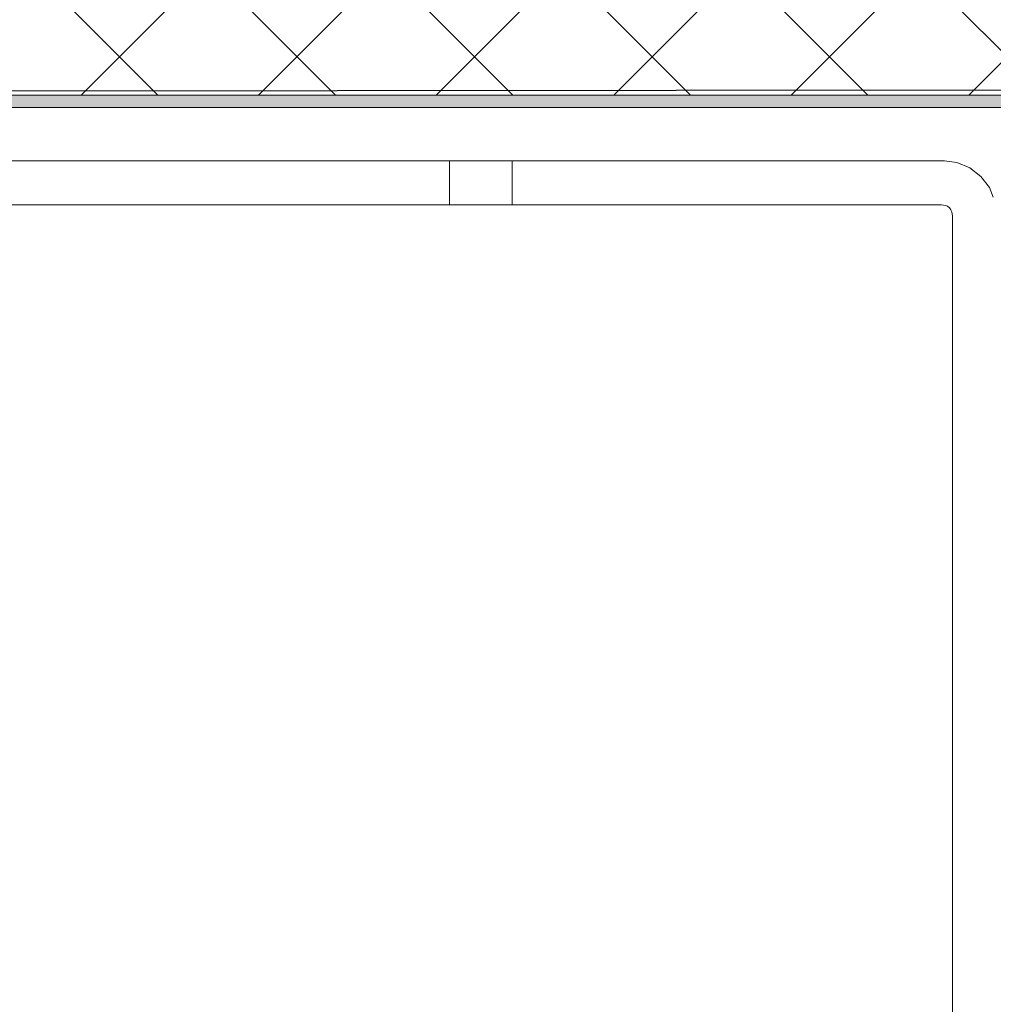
# Model space of a CAD drawing. Header units: millimetres. Extents: x 74467 to 235410, y -65 to 114857.
# Tile 215 of 256: x 138372 to 139148, y 70522 to 71306. Entities that reach past the tile are written whole.
import ezdxf
from ezdxf.enums import TextEntityAlignment as Align

# ---------------------------------------------------------------- set-up
doc = ezdxf.new("R2010")
doc.units = ezdxf.units.MM
doc.header["$MEASUREMENT"] = 0
for name, pattern in [('Katkend topelt', [1093.611073, 529.166651, -211.666656, 141.111112, -211.666656]), ('Punktiir tihe', [176.388884, 0, -176.388884]), ('Putukavõrk', [130, 50, -80])]:
    doc.linetypes.add(name, pattern=pattern)
for name, color, linetype in [('00 Kunstikonkursi LÜ jaoks asendi 2D', 7, 'Continuous'), ('00 Teljed.AR', 7, 'Continuous'), ('1235 Vahelaed.AR', 7, 'Continuous'), ('1237 Trepid.AR', 7, 'Continuous'), ('1311 Siseseinad.AR', 7, 'Continuous'), ('1317 Käsipuud.SA', 7, 'Continuous'), ('1326 Seinapinnad.SA', 7, 'Continuous'), ('9350 Netopind.AR', 7, 'Continuous')]:
    doc.layers.add(name, color=color, linetype=linetype)
doc.styles.add('GENERATED_STYLE_3', font='txt')

# ---------------------------------------------------------------- blocks, each defined once
blk = doc.blocks.new('Slab_19_1', base_point=(137442.64, 67680.27))
at = {"layer": '1235 Vahelaed.AR', "color": 7, "linetype": 'Continuous', "lineweight": 13, "flags": 128}
blk.add_lwpolyline([(137442.64, 67680.27), (139382.64, 67680.27), (139382.64, 69965.72), (139552.64, 69965.72), (139552.64, 71165.88), (139382.64, 71165.88), (139382.64, 71245.88), (137442.64, 71245.88)], close=True, dxfattribs=at)
blk = doc.blocks.new('Stair_2_1')
at = {"layer": '1237 Trepid.AR', "color": 253, "linetype": 'Putukavõrk', "lineweight": 13, "true_color": 0xa5a6a4}
blk.add_line((139382.64, 71235.88), (137492.64, 71235.88), dxfattribs=at)
blk = doc.blocks.new('Wall_11_1', base_point=(132092.64, 71435.88))
at = {"layer": '1311 Siseseinad.AR', "linetype": 'Continuous', "lineweight": 13, "true_color": 0x50504f}
h = blk.add_hatch(dxfattribs=at)
h.set_pattern_fill('Plokk_õõnesbetoon_0001', color=251, style=0, pattern_type=2)
h.set_pattern_definition([(45, (0, 0), (-70.71068, 70.71068), []), (135, (0, 0), (70.71068, 70.71068), [])])
h.paths.add_polyline_path([(139392.64, 71435.88), (133882.64, 71435.88), (133882.64, 71245.88), (139392.64, 71245.88)])
at = {"layer": '1311 Siseseinad.AR', "color": 7, "linetype": 'Continuous', "lineweight": 15, "flags": 128}
blk.add_lwpolyline([(133882.64, 71245.88), (139392.64, 71245.88)], dxfattribs=at)
blk = doc.blocks.new('Trepp_Trepikoda_PK 1-TR2_2_1', base_point=(132392.64, 71235.88))
at = {"layer": '9350 Netopind.AR', "color": 7, "linetype": 'Continuous', "lineweight": 13, "flags": 128}
blk.add_lwpolyline([(131492.64, 71235.88), (131492.64, 69745.88), (132242.64, 69745.88), (132242.64, 67659.48), (133954.52, 67641.05), (133954.52, 67705.5), (139392.67, 67688.65), (139392.64, 69545.88), (139182.64, 69545.88), (139182.64, 69985.88), (139392.64, 69985.88), (139392.64, 71235.88)], close=True, dxfattribs=at)
blk = doc.blocks.new('Wall_28_1', base_point=(132282.64, 71245.88))
at = {"layer": '1326 Seinapinnad.SA', "linetype": 'Continuous', "lineweight": 0, "true_color": 0xfefefe}
blk.add_hatch(color=7, dxfattribs=at).paths.add_polyline_path([(139382.64, 71245.88), (133882.64, 71245.88), (133882.64, 71235.88), (139382.64, 71235.88)])
at = {"layer": '1326 Seinapinnad.SA', "color": 7, "linetype": 'Continuous', "lineweight": 15, "flags": 128}
for points in [[(139382.64, 71245.88), (133882.64, 71245.88)], [(133882.64, 71235.88), (139382.64, 71235.88)]]:
    blk.add_lwpolyline(points, dxfattribs=at)
blk = doc.blocks.new('Railing_3_1')
at = {"layer": '1317 Käsipuud.SA', "color": 7, "linetype": 'Continuous', "lineweight": 13}
for p, q in [((139091.6, 71193.38), (137555.14, 71193.38)), ((139091.6, 71193.38), (137555.14, 71193.38)), ((139107.64, 71193.38), (139091.6, 71193.38)), ((139107.64, 71193.38), (139091.6, 71193.38)), ((139108.79, 71193.38), (139107.64, 71193.38)), ((139108.79, 71193.38), (139107.64, 71193.38)), ((139118.68, 71192.08), (139108.79, 71193.38)), ((139118.68, 71192.08), (139108.79, 71193.38)), ((139128.97, 71187.82), (139118.68, 71192.08)), ((139128.97, 71187.82), (139118.68, 71192.08)), ((139137.8, 71181.04), (139128.97, 71187.82)), ((139137.8, 71181.04), (139128.97, 71187.82)), ((139144.58, 71172.21), (139137.8, 71181.04)), ((139144.58, 71172.21), (139137.8, 71181.04)), ((139147.75, 71164.56), (139144.58, 71172.21)), ((139147.75, 71164.56), (139144.58, 71172.21)), ((137555.14, 71158.38), (139091.6, 71158.38)), ((137555.14, 71158.38), (139091.6, 71158.38)), ((139091.6, 71158.38), (139106.5, 71158.38)), ((139091.6, 71158.38), (139106.5, 71158.38)), ((139106.5, 71158.38), (139109.55, 71157.98)), ((139106.5, 71158.38), (139109.55, 71157.98)), ((139109.55, 71157.98), (139111.32, 71157.25)), ((139109.55, 71157.98), (139111.32, 71157.25)), ((139111.32, 71157.25), (139112.84, 71156.08)), ((139111.32, 71157.25), (139112.84, 71156.08)), ((139112.84, 71156.08), (139114.01, 71154.56)), ((139112.84, 71156.08), (139114.01, 71154.56)), ((139114.01, 71154.56), (139114.74, 71152.78)), ((139114.01, 71154.56), (139114.74, 71152.78)), ((139114.74, 71152.78), (139114.98, 71150.99)), ((139114.74, 71152.78), (139114.98, 71150.99)), ((139114.98, 71150.99), (139115.14, 71149.74)), ((139114.98, 71150.99), (139115.14, 71149.74)), ((139115.14, 71149.74), (139115.14, 71125.88)), ((139115.14, 71149.74), (139115.14, 71125.88)), ((139115.14, 71125.88), (139115.14, 71109.84)), ((139115.14, 71125.88), (139115.14, 71109.84)), ((139115.14, 71109.84), (139115.14, 67836.92)), ((139115.14, 71109.84), (139115.14, 67836.92))]:
    blk.add_line(p, q, dxfattribs=at)
blk = doc.blocks.new('Railing_4_1')
at = {"layer": '1317 Käsipuud.SA', "color": 7, "linetype": 'Continuous', "lineweight": 13}
for p, q in [((138514.45, 71193.38), (137505.14, 71193.38)), ((138514.45, 71193.38), (137505.14, 71193.38)), ((138714.45, 71193.38), (138514.45, 71193.38)), ((138764.45, 71193.38), (138514.45, 71193.38)), ((138714.45, 71158.38), (138714.45, 71193.38)), ((138764.45, 71158.38), (138764.45, 71193.38)), ((137505.14, 71158.38), (138514.45, 71158.38)), ((137505.14, 71158.38), (138514.45, 71158.38)), ((138514.45, 71158.38), (138714.45, 71158.38)), ((138514.45, 71158.38), (138764.45, 71158.38))]:
    blk.add_line(p, q, dxfattribs=at)
blk = doc.blocks.new('Standard grid marker_7')
at = {"layer": '00 Teljed.AR', "color": 252, "linetype": 'Katkend topelt', "lineweight": 13, "true_color": 0x8c8d8c}
blk.add_line((1179.41, 0), (38064.5, 0), dxfattribs=at)
at = {"layer": '00 Teljed.AR', "color": 252, "lineweight": 13, "true_color": 0x8c8d8c, "style": 'GENERATED_STYLE_3'}
for tag, p in [('AC_MarkerText_1_0', (-200, -191.43)), ('AC_MarkerText_1_1', (39443.91, -191.43))]:
    blk.add_attdef(tag, text='', height=200, rotation=180, dxfattribs=at).set_placement(p, align=Align.TOP_CENTER)

msp = doc.modelspace()

# ---------------------------------------------------------------- block references
at = {"layer": '1235 Vahelaed.AR', "color": 7, "linetype": 'Continuous', "lineweight": 13}
msp.add_blockref('Slab_19_1', (137442.64, 67680.27), dxfattribs=at)

# ---------------------------------------------------------------- next in the draw order: block references
at = {"layer": '1237 Trepid.AR', "color": 7, "linetype": 'Punktiir tihe', "lineweight": 13}
msp.add_blockref('Stair_2_1', (0, 0), dxfattribs=at)

# ---------------------------------------------------------------- next in the draw order: linework, layer by layer
at = {"layer": '00 Kunstikonkursi LÜ jaoks asendi 2D', "color": 7, "linetype": 'Continuous', "lineweight": 13, "flags": 128}
for points in [[(85212.3, 103505.93), (80740.08, 71575.34), (94838.97, 69600.78), (97910.79, 91471.6), (123957.76, 87832.01), (121631.91, 71230.03), (139853.7, 71250.65), (139838.51, 103531.64)], [(121631.91, 71230.03), (121180.17, 68000.71), (139640.41, 67681.92), (139638.73, 71250.55)]]:
    msp.add_lwpolyline(points, close=True, dxfattribs=at)
at = {"layer": '9350 Netopind.AR', "color": 7, "linetype": 'Continuous', "lineweight": 0, "true_color": 0xfaefc5, "flags": 128}
msp.add_lwpolyline([(131492.64, 71235.88), (131492.64, 69745.88), (132242.64, 69745.88), (132242.64, 67659.48), (133954.52, 67641.05), (133954.52, 67705.5), (139392.67, 67688.65), (139392.64, 69545.88), (139182.64, 69545.88), (139182.64, 69985.88), (139392.64, 69985.88), (139392.64, 71235.88)], close=True, dxfattribs=at)

# ---------------------------------------------------------------- next in the draw order: block references
at = {"layer": '00 Teljed.AR', "color": 7, "linetype": 'Continuous', "lineweight": 13, "zscale": 1000, "rotation": 180}
msp.add_blockref('Standard grid marker_7', (144446.65, 71245.88), dxfattribs=at)
at = {"layer": '1311 Siseseinad.AR', "color": 7, "lineweight": 15}
msp.add_blockref('Wall_11_1', (132092.64, 71435.88), dxfattribs=at)
at = {"layer": '1317 Käsipuud.SA', "color": 7, "linetype": 'Continuous', "lineweight": 13}
for name in ['Railing_3_1', 'Railing_4_1']:
    msp.add_blockref(name, (0, 0), dxfattribs=at)
at = {"layer": '1326 Seinapinnad.SA', "color": 7, "lineweight": 15}
msp.add_blockref('Wall_28_1', (132282.64, 71245.88), dxfattribs=at)
at = {"layer": '9350 Netopind.AR', "color": 7, "linetype": 'Continuous', "lineweight": 13}
msp.add_blockref('Trepp_Trepikoda_PK 1-TR2_2_1', (132392.64, 71235.88), dxfattribs=at)

doc.saveas('drawing.dxf')
